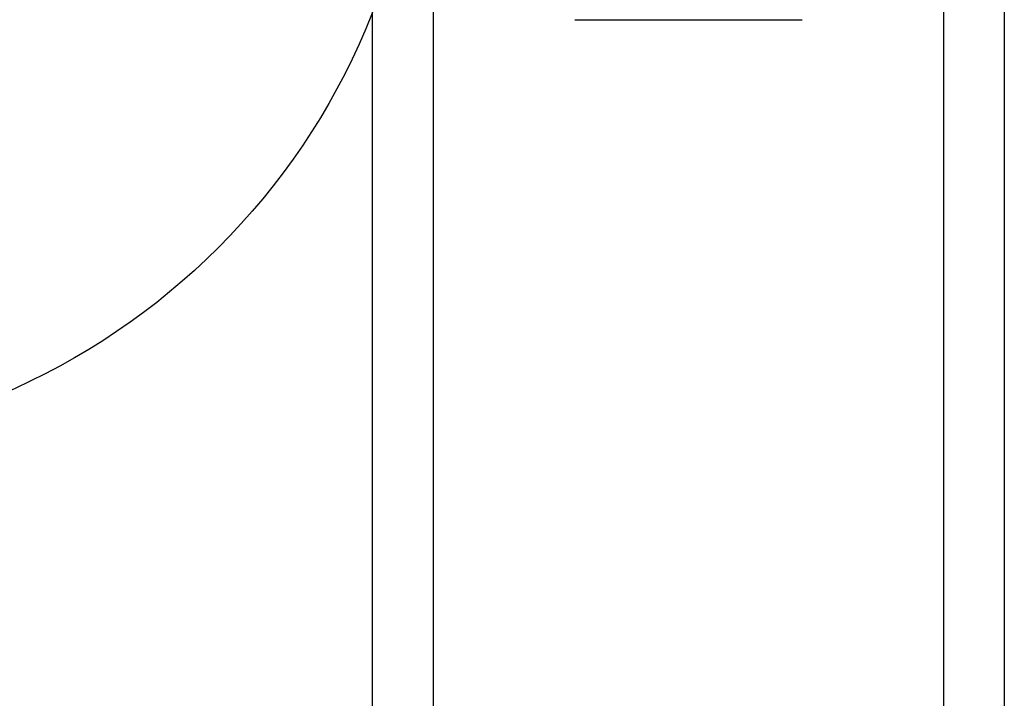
# Model space of a CAD drawing. Header units: inches. Extents: x 3.4 to 95.3, y 5.8 to 50.1.
# Tile 43 of 83: x 5.171 to 6.047, y 35.838 to 36.441. Entities that reach past the tile are written whole.
import ezdxf

# ---------------------------------------------------------------- set-up
doc = ezdxf.new("R2010")
doc.units = ezdxf.units.IN
doc.header["$MEASUREMENT"] = 0
doc.layers.add('Visible Edges(ANSI)', color=7, linetype='Continuous', lineweight=25)
doc.layers.add('Visible Tangent Edges(ANSI)', color=7, linetype='Continuous', lineweight=25)

msp = doc.modelspace()

# ---------------------------------------------------------------- linework, layer by layer
at = {"layer": 'Visible Edges(ANSI)'}
for p, q in [((6.04733, 36.96307), (6.04733, 19.57724)), ((5.48533, 20.09203), (5.48533, 36.44828)), ((5.66518, 36.44142), (5.86747, 36.44142))]:
    msp.add_line(p, q, dxfattribs=at)
msp.add_circle((4.91533, 36.67166), 0.6122, dxfattribs=at)
at = {"layer": 'Visible Tangent Edges(ANSI)'}
for p, q in [((5.53918, 36.96307), (5.53918, 19.57724)), ((5.99348, 19.57724), (5.99348, 36.96307))]:
    msp.add_line(p, q, dxfattribs=at)

doc.saveas('drawing.dxf')
